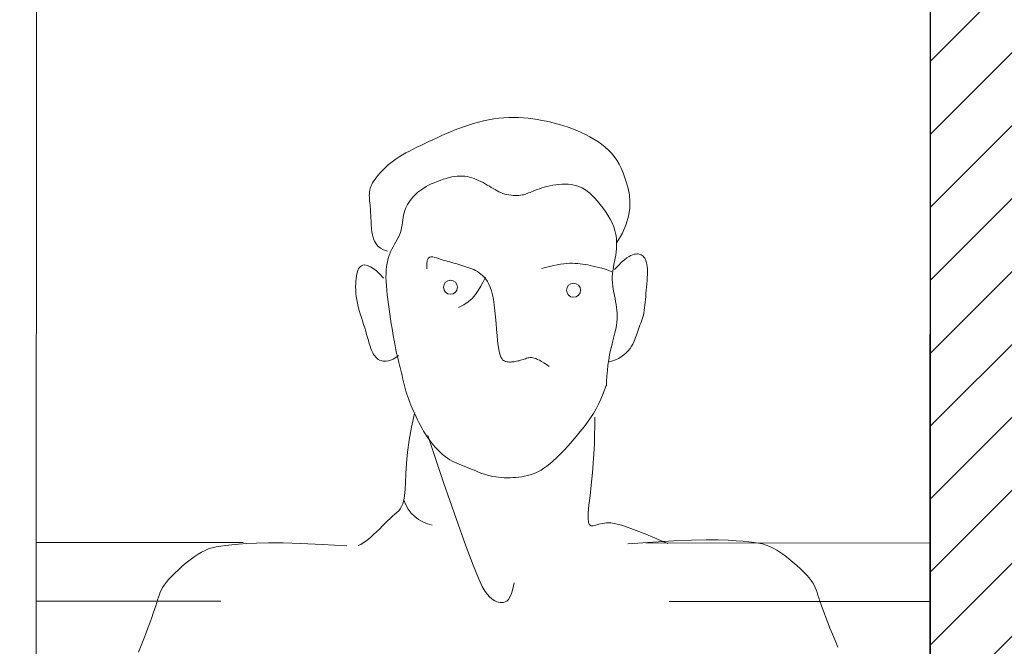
# Model space of a CAD drawing. Header units: millimetres. Extents: x 26866 to 1024070, y -428191 to 408885.
# Tile 178 of 248: x 199716 to 200322, y 393858 to 394244. Entities that reach past the tile are written whole.
import ezdxf

# ---------------------------------------------------------------- set-up
doc = ezdxf.new("R2010")
doc.units = ezdxf.units.MM
doc.header["$LTSCALE"] = 2
for name, color, linetype, lineweight in [('0_OPIS', 7, 'Continuous', 13), ('10', 7, 'Continuous', 9), ('3DPLAN_A_TABELKA POMIESZCZEŃ', 7, 'Continuous', 0), ('6', 253, 'Continuous', 0)]:
    doc.layers.add(name, color=color, linetype=linetype, lineweight=lineweight)
doc.layers.add('3DPLAN_A_KRESKOWANIE 1', color=253, linetype='Continuous')
doc.layers.add('3DPLAN_A_OPIS', color=8, linetype='Continuous')
doc.styles.add('ARIAL', font='arial.ttf')
pattern_1 = [(45, (23044.838, -26883.88), (-16.83798, 16.83798), [])]

# ---------------------------------------------------------------- blocks, each defined once
blk = doc.blocks.new('A$C7B9C5A86')
at = {"layer": '6', "color": 7}
for p, q in [((2.00435, 0.27018), (2.01513, 0.27206)), ((2.01513, 0.27206), (2.0265, 0.27472)), ((2.0265, 0.27472), (2.02697, 0.27486)), ((1.94555, 0.26152), (1.94707, 0.26284)), ((1.94707, 0.26284), (1.9489, 0.26398)), ((1.9489, 0.26398), (1.95123, 0.26495)), ((1.95123, 0.26495), (1.95426, 0.26575)), ((1.95426, 0.26575), (1.95816, 0.26639)), ((1.95816, 0.26639), (1.96312, 0.26687)), ((1.96312, 0.26687), (1.9693, 0.26723)), ((1.9693, 0.26723), (1.97663, 0.26758)), ((1.97663, 0.26758), (1.98498, 0.26809)), ((1.98498, 0.26809), (1.99426, 0.2689)), ((1.99426, 0.2689), (2.00435, 0.27018)), ((1.937, 0.25232), (1.93907, 0.25446)), ((1.93907, 0.25446), (1.94098, 0.25648)), ((1.94098, 0.25648), (1.94267, 0.25835)), ((1.94267, 0.25835), (1.94414, 0.26003)), ((1.94414, 0.26003), (1.94555, 0.26152)), ((1.93029, 0.24543), (1.93256, 0.24777)), ((1.93256, 0.24777), (1.93482, 0.25007)), ((1.93482, 0.25007), (1.937, 0.25232)), ((1.92194, 0.2363), (1.92383, 0.23851)), ((1.92383, 0.23851), (1.92588, 0.24077)), ((1.92588, 0.24077), (1.92805, 0.24308)), ((1.92805, 0.24308), (1.93029, 0.24543)), ((1.91655, 0.22777), (1.91751, 0.22988)), ((1.91751, 0.22988), (1.91875, 0.23199)), ((1.91875, 0.23199), (1.92024, 0.23413)), ((1.92024, 0.23413), (1.92194, 0.2363))]:
    blk.add_line(p, q, dxfattribs=at)
for points in [[(1.91801, 0.45238), (1.91955, 0.4731), (1.92058, 0.49062), (1.92116, 0.50531), (1.92139, 0.5175), (1.92133, 0.52754), (1.92105, 0.53579), (1.92065, 0.54258), (1.92019, 0.54826), (1.91973, 0.55315), (1.91924, 0.55741), (1.91866, 0.56115), (1.91796, 0.5645), (1.91707, 0.56758), (1.91596, 0.57051), (1.91456, 0.57342), (1.91283, 0.57642), (1.91073, 0.57961), (1.90834, 0.58294), (1.90572, 0.58633), (1.90295, 0.58969), (1.90012, 0.59294), (1.8973, 0.59601), (1.89457, 0.5988), (1.89201, 0.60125), (1.88968, 0.60328), (1.88753, 0.60494), (1.88552, 0.6063), (1.88359, 0.60741), (1.88167, 0.60833), (1.87971, 0.60913), (1.87765, 0.60988), (1.87544, 0.61062), (1.87301, 0.61143), (1.87034, 0.61232), (1.86742, 0.61331), (1.8642, 0.61443), (1.86067, 0.61571), (1.85681, 0.61715), (1.85259, 0.61878), (1.84799, 0.62062), (1.843, 0.62268), (1.83766, 0.62492), (1.83201, 0.62729)], [(2.02342, 0.42486), (2.0014, 0.42443), (1.98882, 0.42379), (1.97732, 0.42289), (1.96699, 0.42186), (1.95791, 0.42084), (1.95018, 0.41996), (1.94388, 0.41936), (1.9391, 0.41917), (1.93586, 0.4195), (1.93396, 0.42035), (1.93313, 0.42168), (1.93309, 0.42346), (1.93358, 0.42567), (1.93433, 0.42827), (1.93505, 0.43123), (1.9355, 0.43452), (1.93542, 0.43814), (1.93478, 0.44225), (1.93353, 0.44703), (1.93166, 0.45266), (1.92916, 0.45933), (1.92599, 0.46722), (1.92215, 0.47651), (1.91837, 0.48554)], [(2.14647, 0.44119), (2.14976, 0.44432), (2.15242, 0.44705), (2.15451, 0.44941), (2.15612, 0.45146), (2.1573, 0.45324), (2.15814, 0.4548), (2.15872, 0.45618), (2.15909, 0.45744), (2.15933, 0.45861), (2.15944, 0.45971), (2.15943, 0.46074), (2.15929, 0.4617), (2.15903, 0.46259), (2.15864, 0.46343), (2.15813, 0.46422), (2.15749, 0.46495), (2.15673, 0.46564), (2.15582, 0.46627), (2.15477, 0.46684), (2.15356, 0.46734), (2.15218, 0.46777), (2.15062, 0.46811), (2.14887, 0.46836), (2.1469, 0.46851), (2.14474, 0.46856), (2.14239, 0.46852), (2.1399, 0.4684), (2.13731, 0.46823), (2.13464, 0.46801), (2.13195, 0.46777), (2.12926, 0.46753), (2.12661, 0.46729), (2.12404, 0.46708), (2.12155, 0.46688), (2.11915, 0.46668), (2.11683, 0.46647), (2.11461, 0.46623), (2.11248, 0.46595), (2.11046, 0.46562), (2.10853, 0.46522), (2.10671, 0.46474), (2.10496, 0.4642), (2.10329, 0.46361), (2.10166, 0.46299), (2.10005, 0.46234), (2.09844, 0.4617), (2.09682, 0.46107), (2.09516, 0.46046), (2.09344, 0.4599), (2.09168, 0.45934), (2.08988, 0.45875), (2.08805, 0.4581), (2.0862, 0.45735), (2.08433, 0.45646), (2.08247, 0.4554), (2.08061, 0.45413), (2.07877, 0.45262), (2.07699, 0.45089), (2.0753, 0.44894), (2.07375, 0.44681), (2.07236, 0.4445), (2.07118, 0.44204), (2.07025, 0.43944), (2.06959, 0.43673)], [(2.16899, 0.44305), (2.1768, 0.44766), (2.18411, 0.45088), (2.19092, 0.45287), (2.19727, 0.45384), (2.20318, 0.45397), (2.20867, 0.45345), (2.21376, 0.45247), (2.21848, 0.45121), (2.22286, 0.44982), (2.22691, 0.44834), (2.23067, 0.44672), (2.23415, 0.44496), (2.23739, 0.44304), (2.2404, 0.44093), (2.24323, 0.43861), (2.24588, 0.43607), (2.24838, 0.4333), (2.25074, 0.43031), (2.25296, 0.42714), (2.25504, 0.42383), (2.25699, 0.4204), (2.25881, 0.41688), (2.26049, 0.4133), (2.26204, 0.40971), (2.26347, 0.40612), (2.26478, 0.40253), (2.26598, 0.39893), (2.26708, 0.39532), (2.26807, 0.39169), (2.26898, 0.38804), (2.26981, 0.38436), (2.27055, 0.38063), (2.27123, 0.37686), (2.27183, 0.37304), (2.27232, 0.36916), (2.2727, 0.36524), (2.27295, 0.36126), (2.27305, 0.35723), (2.27299, 0.35313), (2.27275, 0.34898), (2.27233, 0.34477), (2.27172, 0.34053), (2.27095, 0.33626), (2.27004, 0.332), (2.26899, 0.32776), (2.26782, 0.32358), (2.26655, 0.31946), (2.2652, 0.31544), (2.26377, 0.31152), (2.26229, 0.3077), (2.26076, 0.30398), (2.25919, 0.30035), (2.25759, 0.29678), (2.25599, 0.29329), (2.25438, 0.28984), (2.25279, 0.28644), (2.25121, 0.28308), (2.24965, 0.27977), (2.24809, 0.27653), (2.24654, 0.27337), (2.24497, 0.27031), (2.2434, 0.26735), (2.2418, 0.26453), (2.24017, 0.26185), (2.2385, 0.25933), (2.23681, 0.25696), (2.23509, 0.25474), (2.23337, 0.25267), (2.23164, 0.25073), (2.22992, 0.24892), (2.22821, 0.24724), (2.22653, 0.24569), (2.22488, 0.24424), (2.22325, 0.24292), (2.22165, 0.24172), (2.22008, 0.24065), (2.21853, 0.23971), (2.21699, 0.23891), (2.21547, 0.23825), (2.21396, 0.23774), (2.21245, 0.23737), (2.21096, 0.23713), (2.20945, 0.237), (2.20795, 0.23696), (2.20642, 0.237), (2.20488, 0.2371), (2.20332, 0.23723), (2.20173, 0.23738), (2.2001, 0.23753), (2.19846, 0.23768), (2.1968, 0.23782), (2.19514, 0.23796), (2.19349, 0.23808), (2.19187, 0.23819), (2.19028, 0.23828), (2.18874, 0.23835), (2.18725, 0.23841), (2.18579, 0.23846), (2.18433, 0.23851), (2.18284, 0.23859), (2.1813, 0.23871), (2.17968, 0.23889), (2.17795, 0.23913), (2.17608, 0.23946), (2.17406, 0.2399), (2.17195, 0.24051), (2.16982, 0.24137), (2.16775, 0.24256), (2.16582, 0.24414), (2.16408, 0.2462), (2.16263, 0.24881), (2.16153, 0.25203)], [(2.04926, 0.43442), (2.05299, 0.43462), (2.05779, 0.43489), (2.06241, 0.43523), (2.06688, 0.43569), (2.0712, 0.43632), (2.07538, 0.43708), (2.07939, 0.43794), (2.08325, 0.43885), (2.08693, 0.43977), (2.09043, 0.44065), (2.09374, 0.44146), (2.09686, 0.44214), (2.09978, 0.44267), (2.10253, 0.44304), (2.10514, 0.44327), (2.10765, 0.44336), (2.11008, 0.44332), (2.11248, 0.44317), (2.11487, 0.4429), (2.11728, 0.44253), (2.11975, 0.44208), (2.12227, 0.44157), (2.12482, 0.44104), (2.1274, 0.44053), (2.13, 0.44005), (2.1326, 0.43966), (2.1352, 0.43939), (2.13778, 0.43926), (2.14034, 0.4393), (2.14288, 0.4395), (2.14542, 0.43981), (2.14796, 0.44022), (2.15052, 0.44068), (2.15311, 0.44117), (2.15573, 0.44165), (2.1584, 0.4421), (2.16113, 0.44248), (2.16392, 0.44276), (2.16676, 0.4429), (2.16967, 0.44288), (2.17264, 0.44266), (2.17567, 0.44221), (2.17877, 0.44149), (2.18192, 0.44047), (2.18514, 0.43914), (2.18837, 0.43752), (2.19158, 0.43568), (2.19473, 0.43365), (2.19778, 0.4315), (2.20067, 0.42927), (2.20337, 0.42701), (2.20584, 0.42478), (2.20804, 0.42261), (2.20997, 0.42049), (2.21166, 0.4184), (2.2131, 0.41631), (2.21431, 0.4142), (2.21531, 0.41204), (2.2161, 0.40981), (2.21669, 0.40749), (2.21711, 0.40506), (2.21736, 0.40254), (2.21745, 0.39996), (2.21741, 0.39735), (2.21724, 0.39474), (2.21695, 0.39215), (2.21657, 0.38962), (2.2161, 0.38717), (2.21557, 0.38483), (2.21497, 0.38261), (2.21434, 0.38051), (2.21369, 0.37854), (2.21302, 0.37671), (2.21236, 0.375), (2.21173, 0.37344), (2.21113, 0.37203), (2.21059, 0.37075), (2.2101, 0.36959), (2.20966, 0.36851), (2.20928, 0.36746), (2.20895, 0.36642), (2.20866, 0.36534), (2.20843, 0.36418), (2.20825, 0.36292), (2.20812, 0.36151), (2.20804, 0.35999), (2.20803, 0.35837), (2.20809, 0.35667), (2.20824, 0.35494), (2.20847, 0.35318), (2.2088, 0.35143), (2.20924, 0.34972), (2.20978, 0.34806), (2.21043, 0.34644), (2.21117, 0.34486), (2.21198, 0.34329), (2.21285, 0.34172), (2.21377, 0.34014), (2.21474, 0.33853), (2.21572, 0.33688), (2.21672, 0.33517), (2.21772, 0.33341), (2.2187, 0.33161), (2.21964, 0.32978), (2.22053, 0.32791), (2.22135, 0.32602), (2.22209, 0.32412), (2.22273, 0.32221), (2.22326, 0.32029), (2.22367, 0.31835), (2.22396, 0.31639), (2.22412, 0.31439), (2.22415, 0.31233), (2.22405, 0.3102), (2.22381, 0.308), (2.22342, 0.3057), (2.22289, 0.30331), (2.22223, 0.30084), (2.22145, 0.29833), (2.22058, 0.29581), (2.21963, 0.29333), (2.21861, 0.2909), (2.21755, 0.28856), (2.21645, 0.28636), (2.21533, 0.2843), (2.2142, 0.2824), (2.21304, 0.28063), (2.21185, 0.27897), (2.21062, 0.27743), (2.20935, 0.27598), (2.20804, 0.27462), (2.20667, 0.27332), (2.20524, 0.27209), (2.20375, 0.27092), (2.2022, 0.26982), (2.20059, 0.26882), (2.19891, 0.26791), (2.19717, 0.2671), (2.19536, 0.26641), (2.19347, 0.26585), (2.19152, 0.26542), (2.18952, 0.26508), (2.18747, 0.2648), (2.18539, 0.26453), (2.18331, 0.26425), (2.18123, 0.2639), (2.17916, 0.26344), (2.17714, 0.26285), (2.17515, 0.26208), (2.1732, 0.26117), (2.17126, 0.26015), (2.16932, 0.25906), (2.16735, 0.25793), (2.16535, 0.2568), (2.16328, 0.25572), (2.16114, 0.25471), (2.15891, 0.25381), (2.15657, 0.25302), (2.15411, 0.25235), (2.15153, 0.2518), (2.14881, 0.25138), (2.14593, 0.25108), (2.14289, 0.25091), (2.13968, 0.25087), (2.13629, 0.25096), (2.13273, 0.25118), (2.12904, 0.25149), (2.12522, 0.25189), (2.12132, 0.25237), (2.11734, 0.2529), (2.11332, 0.25348), (2.10928, 0.25408), (2.10523, 0.2547), (2.10122, 0.25532), (2.09727, 0.25595), (2.09341, 0.25659), (2.08968, 0.25723), (2.08611, 0.25787), (2.08273, 0.25851), (2.07957, 0.25914), (2.07665, 0.25976), (2.07395, 0.26038), (2.07143, 0.26099), (2.06906, 0.26158), (2.06681, 0.26216), (2.06463, 0.26272), (2.06251, 0.26327), (2.06039, 0.26379), (2.05826, 0.26429), (2.05611, 0.26478), (2.05393, 0.26527), (2.05173, 0.26578), (2.0495, 0.26631), (2.04726, 0.26689), (2.04499, 0.26752), (2.04269, 0.26822), (2.04037, 0.26899), (2.03803, 0.26984), (2.03567, 0.27075), (2.03329, 0.27172), (2.0309, 0.27275), (2.02851, 0.27381), (2.0261, 0.27492), (2.0237, 0.27605), (2.02129, 0.27721), (2.01889, 0.2784), (2.01649, 0.27964), (2.01411, 0.28093), (2.01174, 0.28228), (2.00939, 0.28371), (2.00707, 0.28522), (2.00477, 0.28682), (2.00251, 0.28853), (2.0003, 0.29032), (1.99817, 0.29218), (1.99613, 0.2941), (1.9942, 0.29607), (1.99241, 0.29806), (1.99077, 0.30006), (1.98931, 0.30206), (1.98803, 0.30405), (1.98692, 0.30602), (1.98594, 0.30798), (1.98506, 0.30995), (1.98424, 0.31192), (1.98347, 0.31391), (1.9827, 0.31592), (1.9819, 0.31795), (1.98106, 0.32002), (1.98018, 0.32211), (1.97928, 0.32424), (1.97838, 0.3264), (1.9775, 0.32859), (1.97667, 0.33081), (1.9759, 0.33305), (1.97521, 0.33532), (1.97462, 0.33761), (1.97413, 0.33993), (1.97373, 0.34227), (1.97342, 0.34463), (1.9732, 0.34701), (1.97306, 0.3494), (1.973, 0.35181), (1.97301, 0.35424), (1.97309, 0.35668), (1.97325, 0.35912), (1.97349, 0.36156), (1.97382, 0.36398), (1.97424, 0.36639), (1.97478, 0.36876), (1.97542, 0.3711), (1.97619, 0.37339), (1.97709, 0.37563), (1.97814, 0.37786), (1.97939, 0.3801), (1.98087, 0.38239), (1.98259, 0.38478), (1.98461, 0.3873), (1.98695, 0.38998), (1.98964, 0.39286), (1.9927, 0.39596), (1.99608, 0.39922), (1.99971, 0.4026), (2.00351, 0.40601), (2.00743, 0.40939), (2.0114, 0.41267), (2.01534, 0.4158), (2.01918, 0.41869), (2.0229, 0.42131), (2.02658, 0.42368), (2.03033, 0.42586), (2.03428, 0.4279), (2.03854, 0.42986), (2.04324, 0.43177), (2.04848, 0.4337), (2.04945, 0.43403)], [(2.14723, 0.38022), (2.1482, 0.38373), (2.14903, 0.38707), (2.14974, 0.39025), (2.15033, 0.39327), (2.1508, 0.39614), (2.15116, 0.39885), (2.15141, 0.40142), (2.15155, 0.40386), (2.15159, 0.40616), (2.15154, 0.40836), (2.15141, 0.41048), (2.1512, 0.41255), (2.15092, 0.41461), (2.15058, 0.41667), (2.15019, 0.41878), (2.14975, 0.42095), (2.14928, 0.42322), (2.14874, 0.42559), (2.14813, 0.42808), (2.14741, 0.43069), (2.14657, 0.43343), (2.14559, 0.43631), (2.14459, 0.43893)], [(2.06562, 0.38673), (2.06721, 0.3844), (2.0686, 0.38229), (2.06979, 0.38037), (2.07079, 0.37864), (2.0716, 0.37706), (2.07223, 0.37563), (2.07269, 0.37432), (2.07298, 0.37311), (2.07311, 0.37198), (2.0731, 0.37092), (2.07297, 0.36991), (2.07275, 0.36893), (2.07246, 0.36798), (2.07213, 0.36702), (2.07177, 0.36606), (2.07142, 0.36506), (2.07108, 0.36402), (2.07077, 0.36295), (2.07049, 0.36186), (2.07023, 0.36076), (2.07, 0.35965), (2.06981, 0.35856), (2.06964, 0.35749), (2.0695, 0.35646), (2.0694, 0.35547), (2.06934, 0.35452), (2.06933, 0.35362), (2.06938, 0.35274), (2.06948, 0.3519), (2.06966, 0.35108), (2.06991, 0.35028), (2.07025, 0.3495), (2.07069, 0.34874), (2.0713, 0.34799), (2.07216, 0.34727), (2.07335, 0.34658), (2.07494, 0.34592), (2.07702, 0.34531), (2.07967, 0.34475), (2.08295, 0.34424), (2.08692, 0.34378), (2.09145, 0.34336), (2.09637, 0.34296), (2.10154, 0.34255), (2.10677, 0.3421), (2.11193, 0.34159), (2.11683, 0.34101), (2.12132, 0.34033), (2.12528, 0.33952), (2.12872, 0.3386), (2.13169, 0.33758), (2.13424, 0.33646), (2.13643, 0.33526), (2.13831, 0.33399), (2.13992, 0.33266), (2.14132, 0.33129), (2.14255, 0.32987), (2.14364, 0.32842), (2.14461, 0.32694), (2.14547, 0.32542), (2.14624, 0.32387), (2.14693, 0.32229), (2.14756, 0.32069), (2.14816, 0.31906), (2.14873, 0.31741), (2.14928, 0.31574), (2.14981, 0.31406), (2.15032, 0.31237), (2.15082, 0.31069), (2.1513, 0.309), (2.15176, 0.30733), (2.15221, 0.30568), (2.15265, 0.30405), (2.15308, 0.30243), (2.15352, 0.30083), (2.15396, 0.29924), (2.15442, 0.29766), (2.1549, 0.29608), (2.1554, 0.2945), (2.15594, 0.29291), (2.15649, 0.29131), (2.15691, 0.28977), (2.15702, 0.28833), (2.15664, 0.28706), (2.15562, 0.28601), (2.15376, 0.28524), (2.1509, 0.28481), (2.14686, 0.28478)], [(2.00809, 0.28578), (1.96912, 0.29888), (1.93895, 0.30928), (1.91639, 0.31733), (1.90024, 0.32341), (1.88931, 0.32789), (1.88239, 0.33114), (1.87828, 0.33353), (1.87579, 0.33543), (1.87392, 0.33714), (1.87243, 0.33875), (1.87128, 0.34028), (1.87043, 0.34173), (1.86983, 0.34315), (1.86946, 0.34453), (1.86926, 0.34591), (1.8692, 0.34729), (1.86927, 0.3487), (1.8696, 0.35012), (1.87033, 0.35153), (1.87163, 0.3529), (1.87365, 0.35421), (1.87654, 0.35544), (1.88047, 0.35657), (1.88559, 0.35758)], [(2.14005, 0.33383), (2.13624, 0.33185), (2.13249, 0.32983), (2.12887, 0.32768), (2.12544, 0.32529), (2.12225, 0.32257), (2.11937, 0.3194), (2.11686, 0.31568), (2.11478, 0.31132)], [(2.13905, 0.24885), (2.14245, 0.24568), (2.14512, 0.24284), (2.14714, 0.24031), (2.14858, 0.23808), (2.1495, 0.23611), (2.14998, 0.2344), (2.1501, 0.2329), (2.14993, 0.23161), (2.14952, 0.2305), (2.14889, 0.22955), (2.14806, 0.22875), (2.14701, 0.22807), (2.14577, 0.22751), (2.14432, 0.22704), (2.14268, 0.22665), (2.14086, 0.22632), (2.13885, 0.22604), (2.13667, 0.22582), (2.13435, 0.22567), (2.13189, 0.22561), (2.12931, 0.22565), (2.12664, 0.2258), (2.12388, 0.22608), (2.12106, 0.22651), (2.11818, 0.22709), (2.11527, 0.2278), (2.11234, 0.2286), (2.1094, 0.22949), (2.10646, 0.23041), (2.10354, 0.23136), (2.10065, 0.23229), (2.09781, 0.23318), (2.09503, 0.23401), (2.09232, 0.23479), (2.08971, 0.23553), (2.08721, 0.23624), (2.08485, 0.23693), (2.08263, 0.23762), (2.08059, 0.23833), (2.07873, 0.23906), (2.07707, 0.23982), (2.07561, 0.24063), (2.07434, 0.2415), (2.07324, 0.24242), (2.07232, 0.24341), (2.07155, 0.24448), (2.07093, 0.24562), (2.07045, 0.24685), (2.0701, 0.24818), (2.06993, 0.24961), (2.06996, 0.25117), (2.07025, 0.25287), (2.07081, 0.25473), (2.07171, 0.25675), (2.07297, 0.25896), (2.07463, 0.26137)], [(1.91627, 0.21844), (1.9175, 0.1977), (1.91826, 0.18016), (1.91863, 0.16547), (1.91867, 0.15327), (1.91846, 0.14323), (1.91807, 0.13499), (1.91756, 0.12821), (1.91702, 0.12253), (1.91648, 0.11765), (1.91592, 0.1134), (1.9153, 0.10967), (1.91454, 0.10633), (1.91361, 0.10327), (1.91245, 0.10035), (1.91101, 0.09746), (1.90923, 0.09448), (1.90709, 0.09133), (1.90465, 0.08803), (1.90198, 0.08469), (1.89916, 0.08137), (1.89628, 0.07816), (1.89341, 0.07513), (1.89064, 0.07238), (1.88805, 0.06997), (1.88568, 0.06798), (1.88352, 0.06634), (1.88149, 0.06502), (1.87954, 0.06394), (1.87761, 0.06304), (1.87564, 0.06227), (1.87357, 0.06156), (1.87134, 0.06084), (1.8689, 0.06008), (1.86622, 0.05923), (1.86328, 0.05828), (1.86004, 0.0572), (1.8565, 0.05598), (1.85262, 0.0546), (1.84838, 0.05303), (1.84375, 0.05126), (1.83873, 0.04927), (1.83335, 0.04711), (1.82767, 0.04483)]]:
    blk.add_lwpolyline(points, dxfattribs=at)
for centre in [(2.12915, 0.40706), (2.13156, 0.30457)]:
    blk.add_circle(centre, 0.00586, dxfattribs=at)
blk.add_arc((1.96477, 0.29588), 0.03191, 191.47102, 250.75645, dxfattribs=at)
blk = doc.blocks.new('kondygnacja -1')
at = {"layer": '3DPLAN_A_KRESKOWANIE 1'}
h = blk.add_hatch(dxfattribs=at)
h.set_pattern_fill('ANSI31', color=256, scale=7.5, style=0)
h.set_pattern_definition(pattern_1)
h.paths.add_polyline_path([(31677.485, -24430.84), (30214.868, -24430.84), (30214.868, -24470.84), (30429.606, -24470.84), (30429.606, -24477.84), (30447.606, -24477.84), (30447.606, -24818.84), (30476.606, -24818.84), (30476.606, -24470.84), (31012.606, -24470.84), (31012.606, -24478.84), (31079.606, -24478.84), (31079.606, -24470.84), (31638.606, -24470.84), (31638.606, -25036.84), (31079.606, -25036.84), (31079.606, -25028.84), (31012.606, -25028.84), (31012.606, -25036.84), (30611.38, -25036.84), (30611.38, -25072.84), (31023.606, -25072.84), (31034.606, -25082.84), (31034.606, -25330.84), (31023.606, -25340.84), (30831.396, -25340.84, -0.038531), (30832.58, -25356.183), (30832.58, -25371.84), (31079.606, -25371.84), (31079.606, -25072.84), (31638.606, -25072.84), (31638.606, -25943.84), (30832.58, -25943.84), (30832.58, -26009.84), (31677.485, -26009.84)])
h.paths.add_polyline_path([(30682.606, -26009.84), (30832.58, -26009.84), (30832.58, -25943.84), (30760.606, -25943.84), (30760.606, -25454.668), (30735.606, -25464.584), (30735.606, -25943.84), (30682.606, -25943.84)])
h.paths.add_polyline_path([(30679.606, -25371.84), (30735.606, -25371.84), (30735.606, -25464.584), (30760.606, -25454.668), (30760.606, -25371.84), (30832.58, -25371.84), (30832.58, -25356.183, 0.038531), (30831.396, -25340.84), (30679.606, -25340.84)])
h.paths.add_polyline_path([(30355.83, -25371.84), (30425.606, -25371.84), (30425.606, -25379.84), (30463.606, -25379.84), (30463.606, -25424.739), (30471.606, -25424.739), (30471.606, -25395.84), (30533.606, -25395.84), (30533.606, -25371.84), (30576.606, -25371.84), (30576.606, -25341.84), (30472.606, -25341.84), (30472.606, -25326.84), (30427.606, -25326.84), (30427.606, -25341.84), (30355.83, -25341.84)])
h.paths.add_polyline_path([(30456.606, -25936.84), (30425.606, -25936.84), (30425.606, -25945.84), (30380.606, -25945.84), (30380.606, -26009.84), (30512.606, -26009.84), (30512.606, -25943.84), (30466.606, -25943.84), (30466.606, -25712.84), (30456.606, -25712.84)])
h.paths.add_polyline_path([(28888.606, -25941.84), (28888.606, -26009.84), (29013.606, -26009.84), (29013.606, -25941.84)])
h.paths.add_polyline_path([(28591.166, -26009.84), (28591.166, -25944.84), (28547.606, -25944.84), (28547.606, -26009.84)])
h.paths.add_polyline_path([(28624.606, -25870.534), (28654.797, -25870.534), (28654.797, -25924.534), (28624.606, -25924.534), (28624.606, -25944.84), (28591.166, -25944.84), (28591.166, -26009.84), (28713.606, -26009.84), (28713.606, -25941.84), (28672.606, -25941.84), (28672.606, -25932.84), (28657.606, -25932.84), (28657.606, -25716.84), (28624.606, -25716.84)])
h.paths.add_polyline_path([(28372.606, -25944.84), (28328.606, -25944.84), (28328.606, -25907.84), (28282.606, -25907.84), (28282.606, -25944.84), (28248.606, -25944.84), (28248.606, -26009.84), (28372.606, -26009.84)])
h.paths.add_polyline_path([(28092.606, -25563.84), (28054.606, -25563.84), (28054.606, -25383.84), (28067.602, -25383.84), (28067.606, -25375.84), (28340.606, -25375.84), (28340.606, -25341.84), (28070.606, -25341.84), (28070.606, -25332.84), (28030.606, -25332.84), (28030.606, -25395.598), (28048.707, -25395.598), (28048.707, -25449.598), (28030.606, -25449.598), (28030.606, -26009.84), (28073.606, -26009.84), (28073.606, -25944.84), (28054.606, -25944.84), (28054.606, -25668.84), (28092.606, -25668.84)])
h.paths.add_polyline_path([(27949.606, -25495.746), (27949.606, -25507.746), (27983.295, -25507.746), (27983.295, -25521.746), (27949.606, -25521.746), (27949.606, -25531.84), (27999.606, -25531.84), (27999.606, -25934.84), (27982.606, -25934.84), (27982.606, -25942.84), (27947.606, -25942.84), (27947.606, -26009.84), (28026.624, -26009.84), (28026.624, -25449.598), (27999.606, -25449.598), (27999.606, -25463.84), (27949.606, -25463.84), (27949.606, -25481.746), (27983.295, -25481.746), (27983.295, -25495.746)])
h.paths.add_polyline_path([(27982.606, -25361.84), (27952.606, -25361.84), (27952.606, -25332.84), (28026.624, -25332.84), (28026.624, -25395.598), (27999.606, -25395.598), (27999.606, -25377.84), (27982.606, -25377.84)])
h.paths.add_polyline_path([(26818.606, -25892.84), (26781.485, -25892.84), (26781.485, -26009.84), (26894.541, -26009.84), (26894.541, -25942.84), (26830.606, -25942.84), (26830.606, -25930.84), (26818.606, -25930.84)])
h.paths.add_polyline_path([(26894.541, -26009.84), (27115.936, -26009.84), (27115.936, -25942.84), (26894.541, -25942.84)])
h.paths.add_polyline_path([(27115.936, -25942.84), (27115.936, -26009.84), (27466.606, -26009.84), (27466.606, -25942.84), (27427.606, -25942.84), (27427.606, -25933.84), (27384.606, -25933.84), (27384.606, -25942.84)])
h.paths.add_polyline_path([(27641.606, -25942.84), (27641.606, -26009.84), (27802.606, -26009.84), (27802.606, -25942.84)])
h.paths.add_polyline_path([(30621.105, -25040.467), (30688.374, -25040.467), (30688.374, -25072.867), (30621.105, -25072.867)], flags=24)
h = blk.add_hatch(dxfattribs=at)
h.set_pattern_fill('ANSI31', color=256, scale=7.5, style=0)
h.set_pattern_definition(pattern_1)
h.paths.add_polyline_path([(29010.606, -24430.84), (28888.606, -24430.84), (28888.606, -24472.84), (29010.606, -24472.84)])
h.paths.add_polyline_path([(29275.573, -25037.84), (29257.606, -25037.84), (29257.606, -24471.84), (29273.606, -24471.84), (29273.606, -24468.84), (29303.606, -24468.84), (29303.606, -24430.84), (29185.606, -24430.84), (29185.606, -24471.84), (29228.606, -24471.84), (29228.606, -25049.84), (29175.018, -25049.84), (29175.018, -25053.062, 0.060091), (29177.886, -25076.84), (29272.378, -25076.84)])
h.paths.add_polyline_path([(29273.606, -25072.84), (29380.606, -25072.84), (29380.606, -25037.84), (29275.573, -25037.84), (29272.378, -25076.84), (29273.606, -25076.84)])
h.paths.add_polyline_path([(29498.606, -25037.84), (29480.606, -25037.84), (29480.606, -25072.84), (29708.606, -25072.84), (29708.606, -25039.85), (29536.606, -25039.85), (29536.606, -24939.85), (29498.606, -24939.85)])
h.paths.add_polyline_path([(29566.606, -24430.84), (29473.606, -24430.84), (29473.606, -24468.84), (29498.606, -24468.84), (29498.606, -24727.874), (29524.775, -24727.874), (29524.775, -24781.874), (29498.606, -24781.874), (29498.606, -24826.85), (29536.606, -24826.85), (29536.606, -24470.85), (29566.606, -24470.85)])
h.paths.add_polyline_path([(29736.606, -24430.84), (29736.606, -24470.85), (29828.606, -24470.85), (29828.606, -24472.85), (29873.606, -24472.85), (29873.606, -24470.85), (30016.865, -24470.85), (30016.865, -24430.84)])
h.paths.add_polyline_path([(30016.865, -24470.85), (30112.842, -24470.85), (30112.842, -24430.84), (30016.865, -24430.84)])
h.paths.add_polyline_path([(29864.606, -25141.84), (29835.606, -25141.84), (29835.606, -25153.062), (29864.606, -25153.062)])
h.paths.add_polyline_path([(29864.606, -25087.84), (29880.606, -25069.84), (30213.451, -25069.84, 0.042168), (30214.868, -25053.062), (30214.868, -25041.84), (30178.606, -25041.84), (30178.606, -24470.84), (30214.868, -24470.84), (30214.868, -24430.84), (30112.842, -24430.84), (30112.842, -24470.85), (30115.606, -24470.85), (30115.606, -24477.85), (30159.606, -24477.85), (30159.606, -25039.85), (29899.606, -25039.85), (29899.606, -25026.85), (29826.606, -25026.85), (29826.606, -25039.85), (29803.606, -25039.85), (29803.606, -25072.84), (29819.606, -25072.84), (29835.606, -25088.84), (29835.606, -25153.062), (29864.606, -25153.062)])
h.paths.add_polyline_path([(29463.606, -25369.84), (29509.606, -25369.84), (29509.606, -25408.84), (29538.606, -25408.84), (29538.606, -25366.84), (29765.606, -25366.84), (29765.606, -25448.84), (29937.606, -25448.84), (29937.606, -25366.84), (30091.056, -25366.84), (30091.056, -25356.183, -0.035999), (30092.09, -25341.84), (29880.606, -25341.84), (29864.606, -25325.84), (29864.606, -25261.84), (29835.606, -25261.84), (29835.606, -25325.84), (29819.606, -25341.84), (29463.606, -25341.84)])
h.paths.add_polyline_path([(30252.83, -25342.153), (30252.83, -25341.84), (30092.09, -25341.84, 0.035999), (30091.056, -25356.183), (30091.056, -25366.84), (30152.606, -25366.84), (30152.606, -25937.84), (30091.056, -25937.84), (30091.056, -26009.84), (30210.606, -26009.84), (30210.606, -25945.84), (30180.606, -25945.84), (30180.606, -25371.84), (30252.83, -25371.84), (30252.83, -25350.577), (30252.33, -25350.577), (30252.33, -25342.153)])
h.paths.add_polyline_path([(30081.987, -25665.134), (30231.695, -25665.134), (30231.695, -25700.215), (30081.987, -25700.215)], flags=9)
h.paths.add_polyline_path([(29875.606, -25931.84), (29829.606, -25931.84), (29829.606, -25937.84), (29781.606, -25937.84), (29781.606, -26009.84), (29917.606, -26009.84), (29917.606, -25937.84), (29875.606, -25937.84)])
h.paths.add_polyline_path([(29611.606, -26009.84), (29611.606, -25937.84), (29538.606, -25937.84), (29538.606, -25683.804), (29507.606, -25683.804), (29507.606, -25943.84), (29482.606, -25943.84), (29482.606, -26009.84)])
h.paths.add_polyline_path([(29282.811, -25653.753), (29568.722, -25653.753), (29568.722, -25738.674), (29282.811, -25738.674)], flags=9)
h.paths.add_polyline_path([(29479.606, -25623.84), (29507.606, -25623.84), (29507.606, -25683.804), (29538.606, -25683.804), (29538.606, -25498.84), (29509.606, -25498.84), (29509.606, -25608.84), (29479.606, -25608.84)])
h.paths.add_polyline_path([(29389.606, -25608.84), (29262.167, -25608.84), (29262.167, -25623.84), (29389.606, -25623.84)])
h.paths.add_polyline_path([(29312.606, -25943.84), (29275.606, -25943.84), (29275.606, -25936.84), (29262.167, -25936.84), (29262.167, -26009.84), (29312.606, -26009.84)])
h.paths.add_polyline_path([(29188.606, -26009.84), (29262.167, -26009.84), (29262.167, -25936.84), (29256.606, -25936.84), (29256.606, -25683.804), (29227.606, -25683.804), (29227.606, -25941.84), (29188.606, -25941.84)])
h.paths.add_polyline_path([(29227.606, -25683.804), (29256.606, -25683.804), (29256.606, -25623.84), (29262.167, -25623.84), (29262.167, -25608.84), (29259.606, -25608.84), (29259.606, -25369.84), (29262.167, -25369.84), (29262.167, -25356.183, 0.056395), (29259.639, -25333.84), (29224.606, -25333.84), (29224.606, -25341.84), (29157.606, -25341.84), (29157.606, -25371.84), (29227.606, -25371.84)])
h.paths.add_polyline_path([(29373.606, -25341.84), (29270.606, -25341.84), (29270.606, -25333.84), (29259.639, -25333.84, -0.056395), (29262.167, -25356.183), (29262.167, -25369.84), (29373.606, -25369.84)])
h.paths.add_polyline_path([(30170.106, -24766.995), (30186.534, -24766.995), (30186.534, -24786.995), (30170.106, -24786.995)], flags=24)
h.paths.add_polyline_path([(29566.123, -25338.582), (29633.392, -25338.582), (29633.392, -25370.982), (29566.123, -25370.982)], flags=24)
h.paths.add_polyline_path([(29957.208, -25338.582), (30024.477, -25338.582), (30024.477, -25370.982), (29957.208, -25370.982)], flags=24)
h.paths.add_polyline_path([(30179.863, -25902.326), (30243.82, -25902.326), (30243.82, -25910.462), (30179.863, -25910.462)], flags=24)
at = {"layer": '3DPLAN_A_OPIS', "lineweight": 0, "transparency": 33554687}
h = blk.add_hatch(dxfattribs=at)
h.set_pattern_fill('ANSI31', color=1)
h.set_pattern_definition([(45, (5728.076, 0), (-2.24506403, 2.24506403), [])])
h.paths.add_polyline_path([(28313.606, -25375.84), (28313.606, -25431.84), (28328.606, -25431.84), (28328.606, -25375.84), (28313.606, -25375.84)], is_closed=False)
h.paths.add_polyline_path([(28109.758, -25578.84), (28316.606, -25578.84), (28316.606, -25632.175), (28328.606, -25632.175), (28328.606, -25532.84), (28313.606, -25532.84), (28313.606, -25563.84), (28092.606, -25563.84), (28092.606, -25578.84), (28109.758, -25578.84)], is_closed=False)
h.paths.add_polyline_path([(28328.606, -25907.84), (28328.606, -25753.175), (28420.63, -25753.175), (28420.63, -25741.175), (28328.606, -25741.175), (28328.606, -25735.175), (28316.606, -25735.175), (28316.606, -25907.84)])
h.paths.add_polyline_path([(28463.606, -25599.797), (28463.606, -25611.797), (28624.606, -25611.797), (28624.606, -25599.797)])
h.paths.add_polyline_path([(28463.606, -25509.797), (28475.606, -25509.797), (28475.606, -25375.84), (28463.606, -25375.84)])
h.paths.add_polyline_path([(28837.606, -25371.84), (28837.606, -25606.84), (28847.606, -25606.84), (28847.606, -25371.84)])
h.paths.add_polyline_path([(29027.606, -25606.84), (29037.606, -25606.84), (29037.606, -25371.84), (29027.606, -25371.84)])
h.paths.add_polyline_path([(28983.606, -25728.84), (28995.606, -25728.84), (28995.606, -25716.84), (28971.606, -25716.84), (28971.606, -25941.84), (28983.606, -25941.84)])
h.paths.add_polyline_path([(29227.606, -25716.84), (29090.606, -25716.84), (29090.606, -25728.84), (29227.606, -25728.84)])
h.paths.add_polyline_path([(29227.606, -25601.84), (29132.606, -25601.84), (29132.606, -25606.84), (29227.606, -25606.84), (29227.606, -25601.84)], is_closed=False)
at = {"layer": '10'}
for p, q in [((28985.338, -25407.815), (28972.591, -25407.81)), ((29027.591, -25407.84), (29010.121, -25407.832)), ((28983.95, -25411.415), (28972.589, -25411.41)), ((29027.589, -25411.44), (29011.555, -25411.433))]:
    blk.add_line(p, q, dxfattribs=at)
blk.add_lwpolyline([(29027.606, -25371.84), (28972.606, -25371.81), (28972.531, -25556.81), (29027.531, -25556.84)], close=True, dxfattribs=at)
at = {"layer": '3DPLAN_A_OPIS', "color": 1, "lineweight": 30}
blk.add_line((29027.606, -25371.84), (29027.606, -25606.84), dxfattribs=at)
at = {"layer": '10', "xscale": -73.91716852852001, "yscale": 73.91716852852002, "zscale": 73.91716852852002, "rotation": 269.9763732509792}
blk.add_blockref('A$C7B9C5A86', (28975.514, -25549.649), dxfattribs=at)
at = {"layer": '3DPLAN_A_OPIS', "color": 1, "lineweight": 30, "style": 'ARIAL'}
for tag, p in [('PRZESUNIĘCIE_WEJŚCIA', (27655.165, -24535.333)), ('WYŁĄCZONE', (27007.179, -24723.982)), ('Z_OPRACOWANIA', (26996.84, -24746.417)), ('WYŁĄCZONE', (30803.053, -24760.867)), ('Z_OPRACOWANIA', (30792.713, -24783.301)), ('WYŁĄCZONE', (28894.898, -24826.593)), ('Z_OPRACOWANIA', (28884.559, -24849.027)), ('POWIĘKSZENIE_WEJŚCIA', (28313.679, -25144.412)), ('POWIĘKSZENIE_WEJŚCIA', (29600.622, -25191.363)), ('POWIĘKSZENIE_WEJŚCIA', (28011.449, -25235.417)), ('WYŁĄCZONE', (29754.423, -25678.169)), ('Z_OPRACOWANIA', (29744.084, -25700.603)), ('WYJŚCIE_EWAKUACYJNE', (27763.791, -26106.068))]:
    blk.add_attdef(tag, p, '', height=12, dxfattribs=at)
at = {"layer": '3DPLAN_A_OPIS', "color": 0, "lineweight": 30, "style": 'ARIAL'}
for tag, p in [('UGUL_1', (29350.296, -24586.012)), ('UGUL_2', (29622.921, -24586.012)), ('UGUL_3', (29833.15, -24586.012))]:
    blk.add_attdef(tag, p, '', height=12, dxfattribs=at)
at = {"layer": '3DPLAN_A_TABELKA POMIESZCZEŃ', "ltscale": 0.5, "style": 'ARIAL'}
for tag, p in [('KURTYNA', (27861.913, -26064.849)), ('POWIETRZNA', (27861.913, -26084.562))]:
    blk.add_attdef(tag, p, '', height=12, dxfattribs=at)

msp = doc.modelspace()

# ---------------------------------------------------------------- block references
at = {"layer": '0_OPIS', "xscale": 10, "yscale": 10, "zscale": 10}
msp.add_blockref('kondygnacja -1', (-90000, 648000), dxfattribs=at)

doc.saveas('drawing.dxf')
